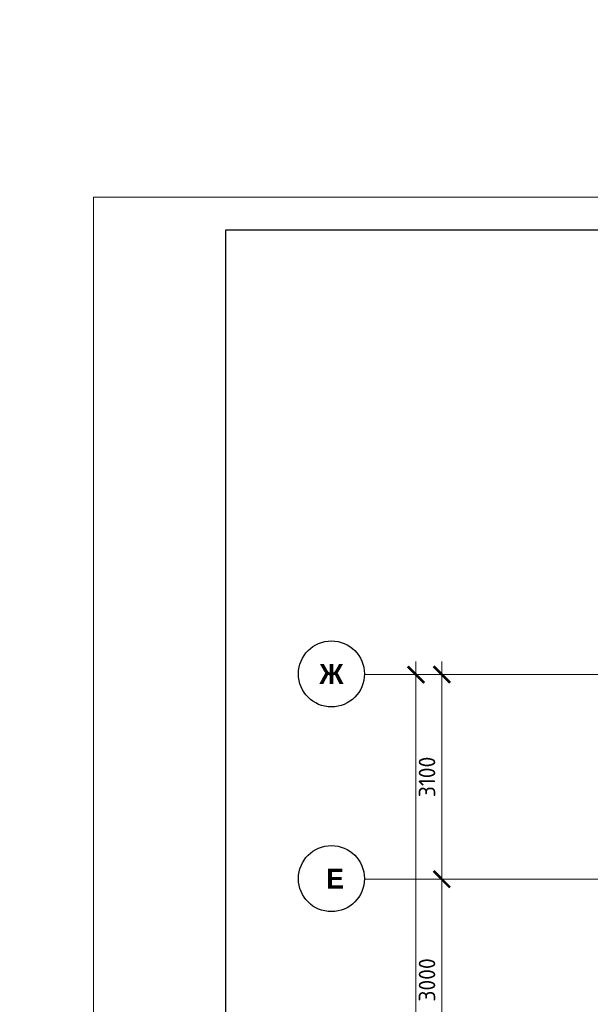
# Model space of a CAD drawing. Header units: millimetres. Extents: x -42044588 to 856694, y -806701 to 941911.
# Tile 219 of 256: x -5308 to 3338, y -420944 to -406033. Entities that reach past the tile are written whole.
import ezdxf

# ---------------------------------------------------------------- set-up
doc = ezdxf.new("R2010")
doc.units = ezdxf.units.MM
doc.linetypes.add('______5', pattern=[1100, 800, -100, 100, -100])
doc.linetypes.add('осевая', pattern=[50.8, 31.75, -6.35, 6.35, -6.35])
doc.layers.add('0 @ 100', color=7, linetype='Continuous')
doc.layers.add('ТОЛСТЫЕ_ОСНОВНЫЕ', color=6, linetype='Continuous')
for name, color, linetype, lineweight in [('Оси', 40, '______5', 18), ('подоснова', 151, 'Continuous', 5), ('ТОНКИЕ', 7, 'Continuous', 9)]:
    doc.layers.add(name, color=color, linetype=linetype, lineweight=lineweight)
doc.styles.add('Century Gothic', font='GOTHIC.TTF')
doc.styles.add('GOST-2.304_Type-B', font='GOST_Common.ttf')
doc.styles.add('ГОСТ', font='GOST_Common.ttf')
doc.dimstyles.new('СПДС', dxfattribs={"dimscale": 100, "dimtxt": 2.5, "dimasz": 2, "dimexe": 1.25, "dimexo": 0, "dimtad": 1, "dimdec": 0, "dimrnd": 5, "dimtxsty": 'GOST-2.304_Type-B', "dimblk": 'ARCHTICK', "dimcen": 2.5, "dimdle": 2, "dimclrd": 1, "dimclre": 1, "dimclrt": 1, "dimadec": 0, "dimazin": 2, "dimtfac": 0.75, "dimtdec": 0, "dimtmove": 1, "dimatfit": 3, "dimfxl": 0, "dimtolj": 1, "dimarcsym": 0})

# ---------------------------------------------------------------- blocks, each defined once
blk = doc.blocks.new('*U6686')
at = {"layer": 'ТОЛСТЫЕ_ОСНОВНЫЕ', "color": 6}
blk.add_lwpolyline([(20, 5), (886, 5), (886, 415), (20, 415)], close=True, dxfattribs=at)
at = {"layer": 'ТОНКИЕ'}
blk.add_lwpolyline([(0, 0), (891, 0), (891, 420), (0, 420)], close=True, dxfattribs=at)
blk = doc.blocks.new('_ArchTick')
at = {"color": 0, "linetype": 'ByBlock', "const_width": 0.15}
blk.add_lwpolyline([(-0.5, -0.5), (0.5, 0.5)], dxfattribs=at)
blk = doc.blocks.new('*D6709')
at = {"color": 1, "lineweight": -2, "transparency": 16777216}
for p, q in [((-89046, -342901), (-89046, -326101)), ((-89266, -326301), (-88921, -326301)), ((-89046, -342701), (-89171, -342701))]:
    blk.add_line(p, q, dxfattribs=at)
at = {"layer": 'DEFPOINTS', "color": 0, "transparency": 16777216}
for p in [(-89266, -326301), (-89046, -326301), (-89046, -342701)]:
    blk.add_point(p, dxfattribs=at)
at = {"color": 1, "lineweight": -2, "transparency": 16777216, "xscale": 250, "yscale": 250, "zscale": 250}
for p, rotation in [((-89046, -326301), 90), ((-89046, -342701), 270)]:
    blk.add_blockref('_ArchTick', p, dxfattribs=dict(at, rotation=rotation))
at = {"color": 1, "transparency": 16777216, "insert": (-89271, -334259), "char_height": 250, "width": 104166.67, "attachment_point": 5, "rotation": 90, "style": 'GOST-2.304_Type-B'}
blk.add_mtext('\\A1;16400', dxfattribs=at)
blk = doc.blocks.new('NSY101')
at = {"color": 0, "linetype": 'ByBlock', "lineweight": -2}
blk.add_circle((0, 0), 50, dxfattribs=at)
blk = doc.blocks.new('СЛОЖНЫЙ_ОБЪЕКТ_28')
at = {"layer": 'Оси', "color": 16, "linetype": 'Continuous', "lineweight": 25, "transparency": 33554687, "xscale": 9.999999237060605, "yscale": 9.999999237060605, "zscale": 9.999999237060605}
blk.add_blockref('NSY101', (-12319, -3597), dxfattribs=at)
at = {"layer": 'Оси', "color": 16, "linetype": 'Continuous', "lineweight": 25, "transparency": 33554687, "insert": (-12319, -3597), "char_height": 300, "width": 540, "attachment_point": 5, "style": 'Century Gothic'}
blk.add_mtext('\\A1;{\\fCentury Gothic|i0|b1;\\H300.000000;\\W1.000000;\\C16;Ж}\\P', dxfattribs=at)
blk = doc.blocks.new('СЛОЖНЫЙ_ОБЪЕКТ_62')
at = {"layer": 'Оси', "color": 16, "linetype": 'Continuous', "lineweight": 25, "transparency": 33554687, "xscale": 9.999999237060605, "yscale": 9.999999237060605, "zscale": 9.999999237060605}
blk.add_blockref('NSY101', (-12319, -6697), dxfattribs=at)
at = {"layer": 'Оси', "color": 16, "linetype": 'Continuous', "lineweight": 25, "transparency": 33554687, "insert": (-12319, -6697), "char_height": 300, "width": 480, "attachment_point": 5, "style": 'Century Gothic'}
blk.add_mtext('\\A1;{\\fCentury Gothic|i0|b1;\\H300.000000;\\W1.000000;\\C16; Е}\\P', dxfattribs=at)
blk = doc.blocks.new('*D6715')
at = {"color": 1, "lineweight": -2, "transparency": 16777216}
for p, q in [((-88653, -332601), (-88653, -329201)), ((-88653, -329401), (-88778, -329401)), ((-88653, -332401), (-88778, -332401))]:
    blk.add_line(p, q, dxfattribs=at)
at = {"layer": 'DEFPOINTS', "color": 0, "transparency": 16777216}
for p in [(-88653, -329401), (-88653, -329401), (-88653, -332401)]:
    blk.add_point(p, dxfattribs=at)
at = {"color": 1, "lineweight": -2, "transparency": 16777216, "xscale": 250, "yscale": 250, "zscale": 250}
for p, rotation in [((-88653, -329401), 90), ((-88653, -332401), 270)]:
    blk.add_blockref('_ArchTick', p, dxfattribs=dict(at, rotation=rotation))
at = {"color": 1, "transparency": 16777216, "insert": (-88878, -330926), "char_height": 250, "width": 83333.33, "attachment_point": 5, "rotation": 90, "style": 'GOST-2.304_Type-B'}
blk.add_mtext('\\A1;3000', dxfattribs=at)
blk = doc.blocks.new('*D6716')
at = {"color": 1, "lineweight": -2, "transparency": 16777216}
for p, q in [((-88653, -329601), (-88653, -326101)), ((-89077, -326301), (-88528, -326301)), ((-88653, -329401), (-88778, -329401))]:
    blk.add_line(p, q, dxfattribs=at)
at = {"layer": 'DEFPOINTS', "color": 0, "transparency": 16777216}
for p in [(-89077, -326301), (-88653, -326301), (-88653, -329401)]:
    blk.add_point(p, dxfattribs=at)
at = {"color": 1, "lineweight": -2, "transparency": 16777216, "xscale": 250, "yscale": 250, "zscale": 250}
for p, rotation in [((-88653, -326301), 90), ((-88653, -329401), 270)]:
    blk.add_blockref('_ArchTick', p, dxfattribs=dict(at, rotation=rotation))
at = {"color": 1, "transparency": 16777216, "insert": (-88878, -327851), "char_height": 250, "width": 83333.33, "attachment_point": 5, "rotation": 90, "style": 'GOST-2.304_Type-B'}
blk.add_mtext('\\A1;3100', dxfattribs=at)
blk = doc.blocks.new('оси блок 2')
at = {"layer": 'Оси', "color": 16, "linetype": 'осевая', "lineweight": 0, "ltscale": 0.25, "transparency": 33554687}
for p, q in [((-89822.3, -326301.3), (-37238.5, -326301.3)), ((-89822.3, -329401.3), (-37238.5, -329401.3))]:
    blk.add_line(p, q, dxfattribs=at)
at = {"layer": 'Оси', "color": 16, "linetype": 'Continuous', "lineweight": 25, "transparency": 33554687}
for name in ['СЛОЖНЫЙ_ОБЪЕКТ_28', 'СЛОЖНЫЙ_ОБЪЕКТ_62']:
    blk.add_blockref(name, (-78007.2, -322694.4), dxfattribs=at)
for base, p1, p2, picture, middle in [((-89046, -326301.3), (-89046, -342701.3), (-89266.1, -326301.3), '*D6709', (-89046, -334259)), ((-88653.5, -326301.3), (-88653.5, -329401.3), (-89077, -326301.3), '*D6716', (-88653.5, -327851.3)), ((-88653.5, -329401.3), (-88653.5, -332401.3), (-88653.5, -329401.3), '*D6715', (-88653.5, -330926.5))]:
    dim = blk.add_linear_dim(base=base, p1=p1, p2=p2, angle=90, dimstyle='СПДС', override={"dimgap": 1})
    dim.commit()
    dim.dimension.update_dxf_attribs({"geometry": picture, "text_midpoint": middle, "dimtype": 160})

msp = doc.modelspace()

# ---------------------------------------------------------------- block references
at = {"xscale": 100, "yscale": 100, "zscale": 100}
msp.add_blockref('*U6686', (-4188.16, -450720.883), dxfattribs=at)
at = {"layer": 'подоснова', "color": 5, "ltscale": 0.3}
msp.add_blockref('оси блок 2', (89741.825, -89649.648, 200), dxfattribs=at)

# ---------------------------------------------------------------- texts
at = {"layer": '0 @ 100', "insert": (-41963.959, -385058.983), "char_height": 300, "width": 18500, "attachment_point": 1, "style": 'ГОСТ'}
msp.add_mtext('\\pi-900,l900,t900;{\\C7;1.^IАрмирование монолитной плиты  состоит из основного армирования ∅10 А500С с шагом  200х200мм  в нижней зоне, основного армирования ∅10 А500С с шагом  200х200мм  в  верхней зоне и дополнительного армирования, указанного на схемах армирования.\\P2.^IАрмирование плиты предусмотрено отдельными  стержнями заводской длины по осям Х и Y. При недостатке заводской длины стержней для армирования плиты, стыки стержней осуществлять внахлестку без  сварки. Стыки арматуры внахлестку должны располагаться вразбежку (через шаг). См. деталь стыковки арматуры.\\P3.^IВерхнюю и нижнюю арматуру вязать вязальной проволокой через пересечение.  Стержни основной и дополнительной арматуры укладывать в соответствии с сечениями .\\P4.^IПо периметру плиты и у отверстий  у концов основной арматуры устанавливать П-образные элементы Ск1.\\P5.^IПозиции со знаком "*" укладываются с шагом 100 мм\\P6.^IДля фиксации в проектном положении стержней верхней сетки устанавливать фиксаторы Ф1 с шагом 600х600мм.\\P7.^IДиаметр оправки стержня при d<20мм - 5d, при d≥20мм - 8d\\P8.^IКаркасы поперечного армирования устанавливаются до начала устройство верхней сетки армирования.\\P9.^IОбрамления отверстий см. лист 8. В местах расположения отверстий осуществить прерывания основной и дополнительной сеток арматуры. Отверстия обрамляются двумя стержнями арматуры, расход стали на обрамление учтен на листе 40.\\P10.^IПроемы размерами до 300х300 допускается выполнять по месту методом алмазного бурения.\\P11.^IСечения 3-3;4-4;5-5 см. лист 8.}', dxfattribs=at)

doc.saveas('drawing.dxf')
